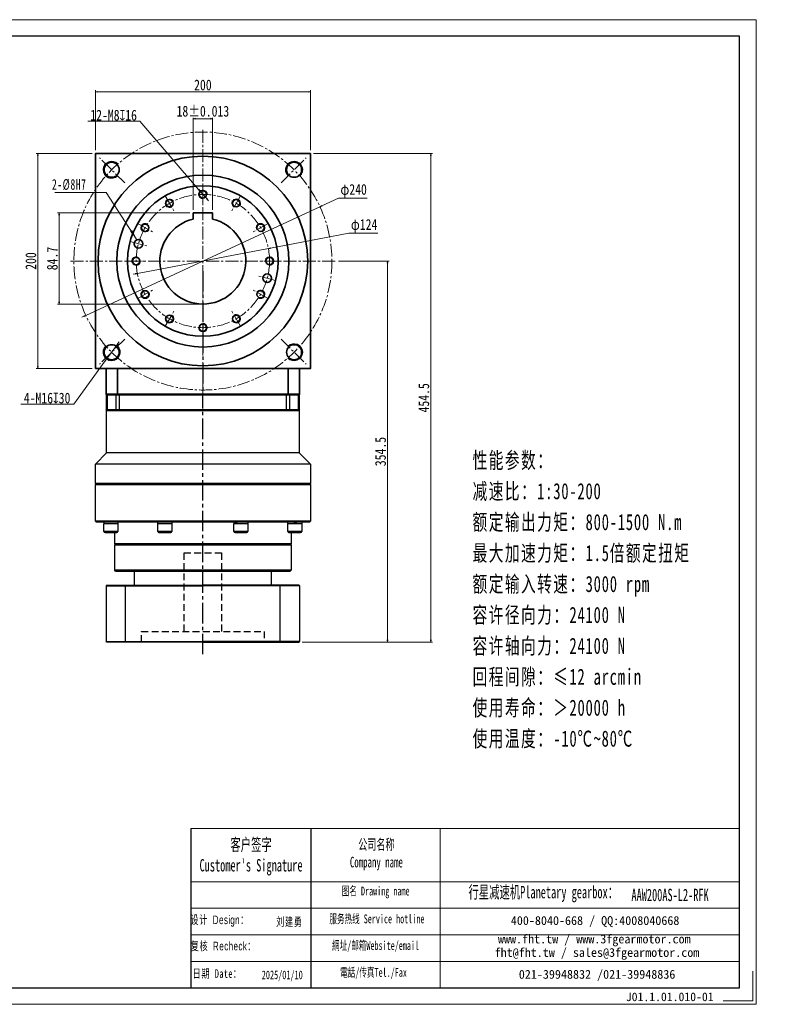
# Model space of a CAD drawing. Header units: millimetres. Extents: x -6 to 1305, y 0 to 916.
# Tile 3 of 3: x 610 to 1305, y 0 to 916. Entities that reach past the tile are written whole.
import ezdxf

# ---------------------------------------------------------------- set-up
doc = ezdxf.new("R2010")
doc.units = ezdxf.units.MM
for name, pattern in [('CENTER2', [28.575, 19.05, -3.175, 3.175, -3.175]), ('DASHED2', [9.525, 6.35, -3.175]), ('点画线', [18, 12, -2, 2, -2])]:
    doc.linetypes.add(name, pattern=pattern)
for name, color, linetype in [('1轮廓实线层', 7, 'Continuous'), ('3中心线层', 1, 'CENTER2'), ('4虚线层', 6, 'DASHED2'), ('6文字层', 3, 'Continuous'), ('7标注层', 4, 'Continuous')]:
    doc.layers.add(name, color=color, linetype=linetype)
for name, color, linetype, lineweight in [('SLD-0', 7, 'Continuous', 18), ('中心线层', 1, '点画线', 18), ('图框_外框线', 7, 'Continuous', 18), ('尺寸线层', 3, 'Continuous', 18), ('粗实线', 7, 'Continuous', 40), ('粗实线层', 7, 'Continuous', 35)]:
    doc.layers.add(name, color=color, linetype=linetype, lineweight=lineweight)
doc.styles.add('SLDTEXTSTYLE4', font='SimSun.ttf', dxfattribs={"width": 0.611111})
doc.styles.get("Standard").update_dxf_attribs({"font": 'SimSun.ttf'})
doc.styles.add('宋体', font='SimSun.ttf', dxfattribs={"width": 0.8})
doc.styles.add('标准', font='SimSun.ttf', dxfattribs={"width": 0.667})
doc.styles.add('样式 1', font='SimSun.ttf')
doc.dimstyles.new('A水平标注$0', dxfattribs={"dimtxt": 3.5, "dimasz": 2, "dimexe": 1.5, "dimexo": 3, "dimgap": 1.1, "dimtad": 1, "dimtoh": 1, "dimdec": 4, "dimdsep": 46, "dimtxsty": '宋体', "dimblk": 'OPEN', "dimcen": 3, "dimclrd": 3, "dimclre": 3, "dimclrt": 6, "dimadec": 0, "dimazin": 0, "dimtm": 1e-09, "dimtfac": 1, "dimtdec": 4, "dimtix": 1, "dimtmove": 0, "dimatfit": 3, "dimldrblk": 'OPEN', "dimfxl": 0, "dimlwd": 13, "dimlwe": 13, "dimarcsym": 0})
doc.dimstyles.new('D直径标注φ25', dxfattribs={"dimtxt": 3.5, "dimasz": 2, "dimexe": 1, "dimexo": 3, "dimtad": 1, "dimtoh": 1, "dimdec": 1, "dimdsep": 46, "dimtxsty": '宋体', "dimblk": 'OPEN', "dimcen": 3, "dimclrd": 3, "dimclre": 3, "dimclrt": 130, "dimadec": 0, "dimazin": 0, "dimtm": 1e-09, "dimtfac": 1, "dimtdec": 1, "dimtmove": 0, "dimatfit": 0, "dimldrblk": 'OPEN', "dimfxl": 0, "dimlwd": 13, "dimlwe": 13, "dimarcsym": 0})
doc.dimstyles.new('螺孔(M8-7H)', dxfattribs={"dimtxt": 3.5, "dimasz": 2, "dimexe": 1.25, "dimexo": 3, "dimtad": 1, "dimtoh": 1, "dimdec": 4, "dimdsep": 46, "dimtxsty": '宋体', "dimblk": 'OPEN', "dimcen": 3, "dimclrd": 3, "dimclre": 3, "dimclrt": 2, "dimadec": 0, "dimazin": 0, "dimtm": 1e-09, "dimtfac": 1, "dimtdec": 4, "dimtmove": 0, "dimatfit": 3, "dimldrblk": 'OPEN', "dimfxl": 0, "dimlwd": 9, "dimlwe": 9, "dimarcsym": 0})

# ---------------------------------------------------------------- blocks, each defined once
blk = doc.blocks.new('_Open')
at = {"color": 0, "linetype": 'ByBlock', "lineweight": -2}
for p, q in [((-1, 0.17), (0, 0)), ((-1, -0.17), (0, 0)), ((0, 0), (-1, 0))]:
    blk.add_line(p, q, dxfattribs=at)
blk = doc.blocks.new('*D28')
at = {"layer": 'Defpoints', "color": 0, "transparency": 16777216}
for p in [(880.58, 848.69), (680.58, 791.4), (880.58, 791.4)]:
    blk.add_point(p, dxfattribs=at)
at = {"layer": '尺寸线层', "color": 3, "lineweight": 13, "transparency": 16777216}
for p, q in [((680.58, 794.4), (680.58, 850.19)), ((682.58, 848.69), (878.58, 848.69)), ((880.58, 794.4), (880.58, 850.19))]:
    blk.add_line(p, q, dxfattribs=at)
at = {"layer": '尺寸线层', "color": 3, "lineweight": 13, "transparency": 16777216, "xscale": 2, "yscale": 2, "zscale": 2, "rotation": 180}
blk.add_blockref('_Open', (680.58, 848.69), dxfattribs=at)
at = {"layer": '尺寸线层', "color": 3, "lineweight": 13, "transparency": 16777216, "xscale": 2, "yscale": 2, "zscale": 2}
blk.add_blockref('_Open', (880.58, 848.69), dxfattribs=at)
at = {"layer": '尺寸线层', "color": 6, "transparency": 16777216, "insert": (780.58, 855.08), "char_height": 10, "attachment_point": 5, "style": '宋体', "bg_fill": 3, "box_fill_scale": 1.1, "bg_fill_color": 257, "bg_fill_transparency": 0}
blk.add_mtext('200', dxfattribs=at)
blk = doc.blocks.new('*D29')
at = {"layer": 'Defpoints', "color": 0, "transparency": 16777216}
for p in [(627.05, 791.4), (680.58, 791.4), (680.58, 591.4)]:
    blk.add_point(p, dxfattribs=at)
at = {"layer": '尺寸线层', "color": 3, "lineweight": 13, "transparency": 16777216}
for p, q in [((677.58, 791.4), (625.55, 791.4)), ((627.05, 593.4), (627.05, 789.4)), ((677.58, 591.4), (625.55, 591.4))]:
    blk.add_line(p, q, dxfattribs=at)
at = {"layer": '尺寸线层', "color": 3, "lineweight": 13, "transparency": 16777216, "xscale": 2, "yscale": 2, "zscale": 2}
for p, rotation in [((627.05, 791.4), 90), ((627.05, 591.4), 270)]:
    blk.add_blockref('_Open', p, dxfattribs=dict(at, rotation=rotation))
at = {"layer": '尺寸线层', "color": 6, "transparency": 16777216, "insert": (620.66, 691.4), "char_height": 10, "attachment_point": 5, "rotation": 90, "style": '宋体', "bg_fill": 3, "box_fill_scale": 1.1, "bg_fill_color": 257, "bg_fill_transparency": 0}
blk.add_mtext('200', dxfattribs=at)
blk = doc.blocks.new('*X7')
at = {"layer": '尺寸线层', "linetype": 'Continuous'}
blk.add_hatch(color=0, dxfattribs=at).paths.add_polyline_path([(42.08, -44.07), (35.64, -36.46), (37.71, -35.11)], flags=0)
at = {"layer": '尺寸线层', "color": 0}
for p, q in [((0, 0), (-34.44, 0)), ((13.31, 0), (0, 0)), ((0, 0), (0, 0))]:
    blk.add_line(p, q, dxfattribs=at)
at = {"layer": '尺寸线层', "color": 0, "linetype": 'Continuous'}
blk.add_line((42.08, -44.07), (13.31, 0), dxfattribs=at)
at = {"layer": '尺寸线层', "color": 0, "insert": (-4.95, 1.98), "char_height": 9.9, "width": 58.9895, "attachment_point": 9, "line_spacing_factor": 1.15057, "style": '标准'}
blk.add_mtext('\\T1.1;2-%%C8H7', dxfattribs=at)
blk = doc.blocks.new('*D30')
at = {"layer": 'Defpoints', "color": 0, "transparency": 16777216}
for p in [(841.48, 703.01), (719.67, 679.78)]:
    blk.add_point(p, dxfattribs=at)
at = {"layer": '尺寸线层', "color": 3, "lineweight": 13, "transparency": 16777216}
for p, q in [((916.33, 717.29), (843.44, 703.39)), ((943.26, 717.29), (916.33, 717.29)), ((719.67, 679.78), (841.48, 703.01)), ((717.71, 679.41), (715.74, 679.03))]:
    blk.add_line(p, q, dxfattribs=at)
at = {"layer": '尺寸线层', "color": 3, "lineweight": 13, "transparency": 16777216, "xscale": 2, "yscale": 2, "zscale": 2}
for p, rotation in [((841.48, 703.01), 190.7981094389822), ((719.67, 679.78), 10.7981094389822)]:
    blk.add_blockref('_Open', p, dxfattribs=dict(at, rotation=rotation))
at = {"layer": '尺寸线层', "color": 130, "transparency": 16777216, "insert": (930.54, 724.01), "char_height": 10, "attachment_point": 5, "style": '宋体', "bg_fill": 3, "box_fill_scale": 1.1, "bg_fill_color": 257, "bg_fill_transparency": 0}
blk.add_mtext('φ124', dxfattribs=at)
blk = doc.blocks.new('*D31')
at = {"layer": 'Defpoints', "color": 0, "transparency": 16777216}
for p in [(889.42, 741.93), (671.73, 640.87)]:
    blk.add_point(p, dxfattribs=at)
at = {"layer": '尺寸线层', "color": 3, "lineweight": 13, "transparency": 16777216}
for p, q in [((671.73, 640.87), (889.42, 741.93)), ((906.66, 749.93), (891.23, 742.77)), ((933.41, 749.93), (906.66, 749.93)), ((669.92, 640.03), (668.1, 639.18))]:
    blk.add_line(p, q, dxfattribs=at)
at = {"layer": '尺寸线层', "color": 3, "lineweight": 13, "transparency": 16777216, "xscale": 2, "yscale": 2, "zscale": 2}
for p, rotation in [((889.42, 741.93), 204.9021738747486), ((671.73, 640.87), 24.90217387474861)]:
    blk.add_blockref('_Open', p, dxfattribs=dict(at, rotation=rotation))
at = {"layer": '尺寸线层', "color": 130, "transparency": 16777216, "insert": (920.79, 756.65), "char_height": 10, "attachment_point": 5, "style": '宋体', "bg_fill": 3, "box_fill_scale": 1.1, "bg_fill_color": 257, "bg_fill_transparency": 0}
blk.add_mtext('φ240', dxfattribs=at)
blk = doc.blocks.new('*D32')
at = {"layer": 'Defpoints', "color": 0, "transparency": 16777216}
for p in [(771.58, 736.1), (789.58, 736.1)]:
    blk.add_point(p, dxfattribs=at)
at = {"layer": '尺寸线层', "color": 3, "lineweight": 13, "transparency": 16777216}
for p, q in [((771.58, 739.1), (771.58, 825.29)), ((789.58, 739.1), (789.58, 825.29)), ((787.58, 823.79), (773.58, 823.79))]:
    blk.add_line(p, q, dxfattribs=at)
at = {"layer": '尺寸线层', "color": 3, "lineweight": 13, "transparency": 16777216, "xscale": 2, "yscale": 2, "zscale": 2, "rotation": 180}
blk.add_blockref('_Open', (771.58, 823.79), dxfattribs=at)
at = {"layer": '尺寸线层', "color": 3, "lineweight": 13, "transparency": 16777216, "xscale": 2, "yscale": 2, "zscale": 2}
blk.add_blockref('_Open', (789.58, 823.79), dxfattribs=at)
at = {"layer": '尺寸线层', "color": 6, "transparency": 16777216, "insert": (780.58, 830.68), "char_height": 10, "attachment_point": 5, "style": '宋体', "bg_fill": 3, "box_fill_scale": 1.1, "bg_fill_color": 257, "bg_fill_transparency": 0}
blk.add_mtext('18%%P0.013', dxfattribs=at)
at = {"layer": 'Defpoints', "color": 0, "transparency": 16777216}
blk.add_point((771.58, 823.79), dxfattribs=at)
blk = doc.blocks.new('*D33')
at = {"layer": 'Defpoints', "color": 0, "transparency": 16777216}
for p in [(771.58, 736.1), (646.95, 651.4), (780.58, 651.4)]:
    blk.add_point(p, dxfattribs=at)
at = {"layer": '尺寸线层', "color": 3, "lineweight": 13, "transparency": 16777216}
for p, q in [((768.58, 736.1), (645.45, 736.1)), ((646.95, 734.1), (646.95, 653.4)), ((777.58, 651.4), (645.45, 651.4))]:
    blk.add_line(p, q, dxfattribs=at)
at = {"layer": '尺寸线层', "color": 3, "lineweight": 13, "transparency": 16777216, "xscale": 2, "yscale": 2, "zscale": 2}
for p, rotation in [((646.95, 736.1), 90), ((646.95, 651.4), 270)]:
    blk.add_blockref('_Open', p, dxfattribs=dict(at, rotation=rotation))
at = {"layer": '尺寸线层', "color": 6, "transparency": 16777216, "insert": (640.56, 693.75), "char_height": 10, "attachment_point": 5, "rotation": 90, "style": '宋体', "bg_fill": 3, "box_fill_scale": 1.1, "bg_fill_color": 257, "bg_fill_transparency": 0}
blk.add_mtext('84.7', dxfattribs=at)
blk = doc.blocks.new('*D34')
at = {"layer": 'Defpoints', "color": 0, "transparency": 16777216}
for p in [(880.58, 791.4), (992.62, 791.4), (870.08, 336.9)]:
    blk.add_point(p, dxfattribs=at)
at = {"layer": '尺寸线层', "color": 3, "lineweight": 13, "transparency": 16777216}
for p, q in [((883.58, 791.4), (994.12, 791.4)), ((992.62, 338.9), (992.62, 789.4)), ((873.08, 336.9), (994.12, 336.9))]:
    blk.add_line(p, q, dxfattribs=at)
at = {"layer": '尺寸线层', "color": 3, "lineweight": 13, "transparency": 16777216, "xscale": 2, "yscale": 2, "zscale": 2}
for p, rotation in [((992.62, 791.4), 90), ((992.62, 336.9), 270)]:
    blk.add_blockref('_Open', p, dxfattribs=dict(at, rotation=rotation))
at = {"layer": '尺寸线层', "color": 6, "transparency": 16777216, "insert": (986.12, 564.15), "char_height": 10, "attachment_point": 5, "rotation": 90, "style": '宋体', "bg_fill": 3, "box_fill_scale": 1.1, "bg_fill_color": 256, "bg_fill_true_color": 13158600, "bg_fill_transparency": 0}
blk.add_mtext('454.5', dxfattribs=at)
blk = doc.blocks.new('*D35')
at = {"layer": 'Defpoints', "color": 0, "transparency": 16777216}
for p in [(903.58, 691.4), (870.08, 336.9), (952.34, 336.9)]:
    blk.add_point(p, dxfattribs=at)
at = {"layer": '尺寸线层', "color": 3, "lineweight": 13, "transparency": 16777216}
for p, q in [((906.58, 691.4), (953.84, 691.4)), ((952.34, 689.4), (952.34, 338.9)), ((873.08, 336.9), (953.84, 336.9))]:
    blk.add_line(p, q, dxfattribs=at)
at = {"layer": '尺寸线层', "color": 3, "lineweight": 13, "transparency": 16777216, "xscale": 2, "yscale": 2, "zscale": 2}
for p, rotation in [((952.34, 691.4), 90), ((952.34, 336.9), 270)]:
    blk.add_blockref('_Open', p, dxfattribs=dict(at, rotation=rotation))
at = {"layer": '尺寸线层', "color": 6, "transparency": 16777216, "insert": (945.84, 514.15), "char_height": 10, "attachment_point": 5, "rotation": 90, "style": '宋体', "bg_fill": 3, "box_fill_scale": 1.1, "bg_fill_color": 256, "bg_fill_true_color": 13158600, "bg_fill_transparency": 0}
blk.add_mtext('354.5', dxfattribs=at)
blk = doc.blocks.new('*D36')
at = {"color": 3, "lineweight": 9, "transparency": 16777216}
for p, q in [((673.68, 821.4), (722.07, 821.4)), ((722.07, 821.4), (776.66, 757.95)), ((783.18, 750.36), (777.97, 756.43)), ((784.49, 748.85), (785.79, 747.33))]:
    blk.add_line(p, q, dxfattribs=at)
at = {"layer": 'Defpoints', "color": 0, "transparency": 16777216}
for p in [(777.97, 756.43), (783.18, 750.36)]:
    blk.add_point(p, dxfattribs=at)
at = {"color": 3, "lineweight": 9, "transparency": 16777216, "xscale": 2, "yscale": 2, "zscale": 2}
for p, rotation in [((777.97, 756.43), 310.7077275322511), ((783.18, 750.36), 130.7077275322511)]:
    blk.add_blockref('_Open', p, dxfattribs=dict(at, rotation=rotation))
at = {"color": 2, "transparency": 16777216, "insert": (697.56, 827), "char_height": 10, "attachment_point": 5, "style": '宋体'}
blk.add_mtext('12-M8{\\famgdt|b0|i0|c0|p0;x}{16}', dxfattribs=at)
blk = doc.blocks.new('*D37')
at = {"color": 3, "lineweight": 9, "transparency": 16777216}
for p, q in [((701.62, 614.62), (702.79, 616.24)), ((700.44, 613.01), (691.01, 600.08)), ((660.53, 558.29), (689.83, 598.46)), ((611.38, 558.29), (660.53, 558.29))]:
    blk.add_line(p, q, dxfattribs=at)
at = {"layer": 'Defpoints', "color": 0, "transparency": 16777216}
for p in [(700.44, 613.01), (691.01, 600.08)]:
    blk.add_point(p, dxfattribs=at)
at = {"color": 3, "lineweight": 9, "transparency": 16777216, "xscale": 2, "yscale": 2, "zscale": 2}
for p, rotation in [((700.44, 613.01), 233.8981029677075), ((691.01, 600.08), 53.8981029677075)]:
    blk.add_blockref('_Open', p, dxfattribs=dict(at, rotation=rotation))
at = {"color": 2, "transparency": 16777216, "insert": (635.7, 563.89), "char_height": 10, "attachment_point": 5, "style": '宋体'}
blk.add_mtext('4-M16{\\famgdt|b0|i0|c0|p0;x}{30}', dxfattribs=at)

msp = doc.modelspace()

# ---------------------------------------------------------------- linework, layer by layer
msp.add_line((881.035, 163.43919), (881.035, 15.39343))
at = {"layer": '1轮廓实线层', "linetype": 'Continuous', "lineweight": 30}
for p, q in [((690.57134, 566.89674), (691.07134, 567.39674)), ((690.57134, 566.89674), (691.87569, 566.89674)), ((690.57134, 566.89674), (690.57134, 552.89674)), ((692.24526, 567.39674), (691.07134, 567.39674)), ((691.87569, 566.89674), (692.24526, 567.39674)), ((691.87569, 566.89674), (699.74386, 566.89674)), ((691.87569, 552.89674), (691.87569, 566.89674)), ((700.08064, 567.39674), (692.24526, 567.39674)), ((699.74386, 566.89674), (700.08064, 567.39674)), ((699.74386, 566.89674), (703.11167, 566.89674)), ((699.74386, 566.89674), (699.74386, 552.89674)), ((703.11167, 567.39674), (700.08064, 567.39674)), ((858.03101, 567.39674), (703.11167, 567.39674)), ((703.11167, 566.89674), (703.11167, 567.39674)), ((703.11167, 566.89674), (858.03101, 566.89674)), ((703.11167, 552.89674), (703.11167, 566.89674)), ((861.06204, 567.39674), (858.03101, 567.39674)), ((858.03101, 566.89674), (858.03101, 567.39674)), ((858.03101, 566.89674), (861.39882, 566.89674)), ((858.03101, 566.89674), (858.03101, 552.89674)), ((861.39882, 566.89674), (861.06204, 567.39674)), ((861.39882, 552.89674), (861.39882, 566.89674)), ((691.87569, 552.89674), (690.57134, 552.89674)), ((691.07134, 552.39674), (690.57134, 552.89674)), ((691.07134, 512.89674), (691.07134, 552.39674)), ((691.07134, 552.39674), (692.24526, 552.39674)), ((699.74386, 552.89674), (691.87569, 552.89674)), ((692.24526, 552.39674), (691.87569, 552.89674)), ((692.24526, 552.39674), (700.08064, 552.39674)), ((703.11167, 552.89674), (699.74386, 552.89674)), ((700.08064, 552.39674), (699.74386, 552.89674)), ((700.08064, 552.39674), (703.11167, 552.39674)), ((858.03101, 552.89674), (703.11167, 552.89674)), ((703.11167, 552.39674), (703.11167, 552.89674)), ((703.11167, 552.39674), (780.57134, 552.39674)), ((780.57134, 552.39674), (858.03101, 552.39674)), ((861.39882, 552.89674), (858.03101, 552.89674)), ((858.03101, 552.39674), (858.03101, 552.89674)), ((858.03101, 552.39674), (861.06204, 552.39674)), ((861.06204, 552.39674), (861.39882, 552.89674)), ((680.57134, 502.39674), (691.07134, 512.89674)), ((680.57134, 484.39674), (680.57134, 502.39674)), ((681.07134, 483.89674), (680.57134, 484.39674)), ((780.57134, 484.39674), (680.57134, 484.39674)), ((680.57134, 483.39674), (681.07134, 483.89674)), ((680.57134, 449.39674), (680.57134, 483.39674)), ((680.57134, 483.39674), (780.57134, 483.39674)), ((780.57134, 483.89674), (681.07134, 483.89674)), ((681.07134, 448.89675), (680.57134, 449.39674)), ((688.67249, 446.79674), (688.67249, 448.89675)), ((701.55249, 448.89675), (701.55249, 446.79674)), ((738.73312, 448.43187), (738.73312, 448.89675)), ((751.61313, 448.89675), (751.61313, 446.79674)), ((809.52956, 446.79674), (809.52956, 448.89675)), ((822.40956, 448.89675), (822.40956, 446.79674)), ((859.5902, 446.79674), (859.5902, 448.89675)), ((688.61249, 439.79674), (688.61249, 446.79674)), ((696.79481, 446.79674), (688.61249, 446.79674)), ((696.79481, 439.79674), (688.61249, 439.79674)), ((701.61249, 446.79674), (696.79481, 446.79674)), ((701.61249, 439.79674), (696.79481, 439.79674)), ((701.61249, 446.79674), (701.61249, 439.79674)), ((738.67313, 439.79674), (738.67313, 446.79674)), ((750.80229, 446.79674), (738.67313, 446.79674)), ((750.80229, 439.79674), (738.67313, 439.79674)), ((751.67312, 446.79674), (750.80229, 446.79674)), ((751.67312, 439.79674), (750.80229, 439.79674)), ((751.67312, 446.79674), (751.67312, 439.79674)), ((809.46956, 439.79674), (809.46956, 446.79674)), ((822.46956, 446.79674), (809.46956, 446.79674)), ((822.46956, 439.79674), (809.46956, 439.79674)), ((822.46956, 446.79674), (822.46956, 439.79674)), ((859.5302, 439.79674), (859.5302, 446.79674)), ((689.61249, 438.79674), (696.53599, 438.79674)), ((696.53599, 438.79674), (700.61248, 438.79674)), ((698.57134, 428.39674), (698.57134, 438.79674)), ((739.67313, 438.79674), (749.93627, 438.79674)), ((749.93627, 438.79674), (750.67312, 438.79674)), ((810.46956, 438.79674), (821.46956, 438.79674)), ((862.57134, 438.79674), (862.57134, 428.39674)), ((699.07134, 427.89674), (698.57134, 428.39674)), ((862.57134, 428.39674), (698.57134, 428.39674)), ((698.57134, 427.39674), (699.07134, 427.89674)), ((698.57134, 403.69674), (698.57134, 427.39674)), ((698.57134, 427.39674), (862.57134, 427.39674)), ((699.07134, 427.89674), (862.07135, 427.89674)), ((862.57134, 428.39674), (862.07135, 427.89674)), ((862.07135, 427.89674), (862.57134, 427.39674)), ((862.57134, 427.39674), (862.57134, 403.69674)), ((699.37134, 402.89674), (698.57134, 403.69674)), ((780.57134, 403.69674), (698.57134, 403.69674)), ((862.57134, 403.69674), (780.57134, 403.69674)), ((862.57134, 403.69674), (861.77134, 402.89674)), ((699.37134, 402.89674), (780.57134, 402.89674)), ((702.07134, 402.79674), (713.07134, 402.79674)), ((717.07134, 389.89675), (717.07134, 402.89674)), ((738.57134, 402.79674), (749.57134, 402.79674)), ((780.57134, 402.89674), (861.77134, 402.89674)), ((811.57134, 402.79674), (822.57134, 402.79674)), ((844.07134, 402.89674), (844.07134, 389.89675)), ((848.07134, 402.79674), (859.07134, 402.79674)), ((691.07611, 389.89675), (690.57611, 389.39674)), ((690.57611, 389.39674), (690.57611, 337.39675)), ((708.57611, 389.39674), (708.75835, 389.89675)), ((708.57611, 337.39675), (708.57611, 389.39674)), ((852.57611, 389.39674), (852.39387, 389.89675)), ((852.57611, 337.39675), (852.57611, 389.39674)), ((691.07611, 336.89674), (690.57611, 337.39675)), ((780.57611, 336.89674), (691.07611, 336.89674)), ((708.57611, 337.39675), (708.75835, 336.89674)), ((852.57611, 337.39675), (852.39387, 336.89674))]:
    msp.add_line(p, q, dxfattribs=at)
at = {"layer": '1轮廓实线层'}
for p, q in [((690.57611, 389.39674), (780.57611, 389.39674)), ((691.07611, 389.89675), (780.57611, 389.89675)), ((690.57611, 337.39675), (780.57611, 337.39675))]:
    msp.add_line(p, q, dxfattribs=at)
at = {"layer": '1轮廓实线层', "linetype": 'Continuous', "lineweight": 30}
for centre, start, end in [((689.61249, 439.79674), 180, 270), ((700.61249, 439.79674), 270, 0), ((739.67313, 439.79674), 180, 270), ((750.67313, 439.79674), 270, 0), ((810.46956, 439.79674), 180, 270), ((821.46956, 439.79674), 270, 0), ((860.5302, 439.79674), 180, 270), ((702.07134, 403.79674), 244.15806724, 270), ((713.07134, 403.79674), 270, 295.84193276), ((738.57134, 403.79674), 244.15806724, 270), ((749.57134, 403.79674), 270, 295.84193276), ((811.57134, 403.79674), 244.15806724, 270), ((822.57134, 403.79674), 270, 295.84193276), ((848.07134, 403.79674), 244.15806724, 270), ((859.07134, 403.79674), 270, 295.84193276)]:
    msp.add_arc(centre, 1, start, end, dxfattribs=at)
at = {"layer": '1轮廓实线层', "linetype": 'Continuous', "lineweight": 30, "extrusion": (0, 0, -1)}
for centre, major_axis, ratio, start_param, end_param in [((745.17313, 448.89674), (0.40198, 11.152), 0.576348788, 4.555574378, 4.691617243), ((745.17313, 446.79674), (0.40198, 11.152), 0.576348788, 4.691617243, 4.881013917), ((815.96956, 448.89674), (5.36053, 11.01843), 0.323918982, 4.366689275, 4.556085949), ((815.96956, 446.79674), (5.36053, 11.01843), 0.323918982, 4.556085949, 4.745482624)]:
    msp.add_ellipse(centre, major_axis=major_axis, ratio=ratio, start_param=start_param, end_param=end_param, dxfattribs=at)
at = {"layer": '3中心线层'}
msp.add_line((780.57611, 325.68964), (780.57611, 567.39674), dxfattribs=at)
at = {"layer": '4虚线层'}
for p, q in [((763.07611, 419.89674), (798.07611, 419.89674)), ((763.07611, 346.89674), (763.07611, 419.89674)), ((798.07611, 346.89674), (798.07611, 419.89674)), ((723.42611, 346.89674), (837.72611, 346.89674)), ((723.42611, 336.89674), (723.42611, 346.89674)), ((837.72611, 346.89674), (837.72611, 336.89674))]:
    msp.add_line(p, q, dxfattribs=at)
at = {"layer": '7标注层', "color": 0}
msp.add_line((769.3576, 163.43919), (769.3576, 15.41874), dxfattribs=at)
at = {"layer": '中心线层'}
for p, q in [((780.57611, 567.39674), (780.57611, 814.39674)), ((707.8917, 764.08115), (684.51963, 787.45322)), ((853.26051, 764.08115), (876.63259, 787.45322)), ((780.57611, 761.39674), (780.57611, 744.50758)), ((745.57611, 752.01852), (754.02069, 737.39208)), ((815.57611, 752.01852), (807.13153, 737.39208)), ((719.95433, 726.39674), (734.58077, 717.95216)), ((841.19789, 726.39674), (826.57145, 717.95216)), ((712.9613, 709.51408), (729.27498, 705.14284)), ((657.57611, 691.39674), (903.57611, 691.39674)), ((710.57611, 691.39674), (727.46527, 691.39674)), ((850.57611, 691.39674), (833.68695, 691.39674)), ((848.19092, 673.27941), (831.87724, 677.65065)), ((719.95433, 656.39674), (734.58077, 664.84132)), ((841.19789, 656.39674), (826.57145, 664.84132)), ((745.57611, 630.77496), (754.02069, 645.40141)), ((815.57611, 630.77496), (807.13153, 645.40141)), ((780.57611, 621.39674), (780.57611, 638.2859)), ((707.8917, 618.71234), (684.51963, 595.34026)), ((853.26051, 618.71234), (876.63259, 595.34026)), ((780.57611, 567.39674), (780.57611, 593.13729))]:
    msp.add_line(p, q, dxfattribs=at)
for radius in [120, 62]:
    msp.add_circle((780.57611, 691.39674), radius, dxfattribs=at)
at = {"layer": '图框_外框线'}
for p, q in [((769.3576, 163.43919), (881.035, 163.43919)), ((881.035, 163.43919), (881.035, 15.41874)), ((881.035, 163.43919), (1279.75542, 163.43919)), ((1001.35989, 163.43919), (1001.35989, 15.41874)), ((769.3576, 114.04465), (881.035, 114.04465)), ((881.035, 114.04465), (1279.75542, 114.04465)), ((769.3576, 89.34738), (1279.75542, 89.34738)), ((769.3576, 64.65011), (1279.75542, 64.65011)), ((769.3576, 39.95284), (1279.75542, 39.95284))]:
    msp.add_line(p, q, dxfattribs=at)
at = {"layer": '图框_外框线', "color": 3}
msp.add_lwpolyline([(1292.09041, 30.83748), (1292.09041, 3.08375), (1264.33668, 3.08375)], dxfattribs=at)
at = {"layer": '粗实线', "color": 0}
msp.add_line((691.57611, 567.39674), (869.57611, 567.39674), dxfattribs=at)
at = {"layer": '粗实线层'}
for p, q in [((690.57611, 567.39674), (690.57611, 591.39674)), ((701.20357, 567.39674), (701.20357, 591.39674)), ((859.94865, 567.39674), (859.94865, 591.39674)), ((870.57611, 567.39674), (870.57611, 591.39674)), ((870.57611, 567.39674), (690.57611, 567.39674)), ((690.57611, 567.39674), (870.57611, 567.39674)), ((690.57611, 567.39674), (870.57611, 567.39674))]:
    msp.add_line(p, q, dxfattribs=at)
msp.add_lwpolyline([(680.57611, 591.39674), (680.57611, 791.39674), (880.57611, 791.39674), (880.57611, 591.39674)], close=True, dxfattribs=at)
for centre, radius in [((780.57611, 691.39674), 97.5), ((695.72329, 776.24956), 7), ((865.42892, 776.24956), 7), ((780.57611, 691.39674), 80), ((780.57611, 691.39674), 70), ((780.57611, 753.39674), 3.4), ((749.57611, 745.09032), 3.4), ((811.57611, 745.09032), 3.4), ((726.88253, 722.39674), 3.4), ((834.26968, 722.39674), 3.4), ((720.68871, 707.44352), 4), ((718.57611, 691.39674), 3.4), ((842.57611, 691.39674), 3.4), ((840.46351, 675.34996), 4), ((726.88253, 660.39674), 3.4), ((834.26968, 660.39674), 3.4), ((749.57611, 637.70317), 3.4), ((780.57611, 629.39674), 3.4), ((811.57611, 637.70317), 3.4), ((695.72329, 606.54393), 7), ((865.42892, 606.54393), 7)]:
    msp.add_circle(centre, radius, dxfattribs=at)
at = {"layer": '粗实线层', "lineweight": 18}
for centre, radius, start, end in [((695.72329, 776.24956), 8, 43.08978683, 315), ((865.42892, 776.24956), 8, 313.08978683, 225), ((780.57611, 753.39674), 4, 358.15142835, 270), ((749.57611, 745.09032), 4, 28.15142835, 300), ((811.57611, 745.09032), 4, 328.15142835, 240), ((726.88253, 722.39674), 4, 58.15142835, 330), ((834.26968, 722.39674), 4, 298.15142835, 210), ((718.57611, 691.39674), 4, 88.15142835, 360), ((842.57611, 691.39674), 4, 268.15142835, 180), ((726.88253, 660.39674), 4, 118.15142835, 30), ((834.26968, 660.39674), 4, 238.15142835, 150), ((749.57611, 637.70317), 4, 148.15142835, 60), ((811.57611, 637.70317), 4, 208.15142835, 120), ((780.57611, 629.39674), 4, 178.15142835, 90), ((865.42892, 606.54393), 8, 223.08978683, 135), ((695.72329, 606.54393), 8, 133.08978683, 45)]:
    msp.add_arc(centre, radius, start, end, dxfattribs=at)

# ---------------------------------------------------------------- texts
at = {"layer": '6文字层', "insert": (1173.97626, 10.96302), "char_height": 8, "width": 43.304423, "attachment_point": 1, "style": '样式 1'}
msp.add_mtext('J01.1.01.010-01', dxfattribs=at)
at = {"layer": 'SLD-0', "color": 1, "attachment_point": 2}
for s, insert, char_height, width, style in [("{\\fSimSun|b1|i0|c134|p2;客户签字\\PCustomer's Signature}", (825.38879, 154.30101), 11.5253929, 143.3770755, 'SLDTEXTSTYLE4'), ('{\\fSimSun|b1|i0|c134|p2;公司名称\\PCompany name}', (941.96059, 153.68919), 9.8789082, 127.9010159, 'SLDTEXTSTYLE4'), ('{\\fSimSun|b1|i0|c134|p2;图名 Drawing name}', (941.28532, 109.49206), 8.2324235, 105.2818652, 'SLDTEXTSTYLE4'), ('{\\fSimSun|b1|i0|c134|p2;  \\H1.1667x;行星减速机Planetary gearbox\\fSimSun|b0|i0|c134|p2;：}', (1093.0552, 110.12709), 9.8789082, 155.3719119, 'SLDTEXTSTYLE4'), ('\\pt57.62696;{\\fSimSun|b1|i0|c134|p2;\\C256;AAW200AS-L2-RFK}', (1215.10488, 107.5042), 11.5253929, 83.8758153, 'SLDTEXTSTYLE4'), ('{\\fSimSun|b0|i0|c134|p2;\\T1.1;设计 \\fArial|b0|i0|c0|p34;Design\\fSimSun|b0|i0|c134|p2;：}', (796.25814, 82.58247), 8, 112.2235078, '标准'), ('{\\fSimSun|b1|i0|c134|p2;服务热线 Service hotline}', (942.45273, 83.60537), 8.2324235, 117.2941119, 'SLDTEXTSTYLE4'), ('{\\fSimSun|b0|i0|c134|p2;\\T1.1;刘建勇}', (861.10906, 80.73198), 8, 31.9717109, '标准'), ('{\\fSimSun|b0|i0|c134|p2;\\T1.1;复核 \\fArial|b0|i0|c0|p34;Recheck\\fSimSun|b0|i0|c134|p2;：}', (799.70131, 58.17052), 8, 117.6738026, '标准'), ('{\\fSimSun|b1|i0|c134|p2;網址/邮箱Website/email}', (941.17087, 58.80237), 8.2324235, 122.0921303, 'SLDTEXTSTYLE4'), ('{\\T1.1;日期 Date：}', (793.87197, 32.59582), 8, 103.6217389, '标准'), ('2025/01/10', (854.42203, 31.3848), 8, 31.9717109, '标准'), ('{\\fSimSun|b1|i0|c134|p2;電話/传真Tel./Fax}', (939.32643, 33.80599), 8.2324235, 123.5605408, 'SLDTEXTSTYLE4')]:
    msp.add_mtext(s, dxfattribs=dict(at, insert=insert, char_height=char_height, width=width, style=style))
at = {"layer": 'SLD-0', "color": 1, "char_height": 8.2324235, "attachment_point": 2}
for s, insert, width in [('{\\fSimSun|b1|i0|c134|p2;400-8040-668 / QQ:4008040668}', (1145.38509, 82.03235), 239.6903785), ('{\\fSimSun|b1|i0|c134|p2;www.fht.tw / www.3fgearmotor.com }', (1144.62601, 64.88532), 239.9602036), ('\\pt98.78908;{\\fSimSun|b1|i0|c134|p2;fht@fht.tw / sales@3fgearmotor.com }', (1147.13492, 52.34952), 239.9602036), ('{\\fSimSun|b1|i0|c134|p2;021-39948832 /021-39948836 }', (1147.22101, 32.00603), 183.2277678)]:
    msp.add_mtext(s, dxfattribs=dict(at, insert=insert, width=width))
at = {"layer": '尺寸线层', "insert": (1031.43678, 513.59487), "char_height": 15, "width": 305.9264819, "attachment_point": 1, "line_spacing_factor": 1.15057, "style": '标准'}
msp.add_mtext('{\\T1.1;性能参数：\\P减速比：1:30-200\\P额定输出力矩：800-1500 N.m\\P最大加速力矩：1.5倍额定扭矩\\P额定输入转速：3000 rpm\\P容许径向力：24100 N\\P容许轴向力：24100 N\\P回程间隙：≤12 arcmin\\P使用寿命：＞20000 h\\P使用温度：-10℃~80℃}', dxfattribs=at)

# ---------------------------------------------------------------- next in the draw order: dimensions: what is measured, and where the dimension line sits
at = {"layer": '尺寸线层'}
dim = msp.add_linear_dim(base=(880.57611, 848.68713), p1=(680.57611, 791.39674), p2=(880.57611, 791.39674), dimstyle='A水平标注$0', override={"dimtxt": 10, "dimgap": 1.5, "dimblk": 'Open', "dimtfill": 1, "dimtfillclr": 256}, dxfattribs=at)
dim.commit()
dim.dimension.update_dxf_attribs({"geometry": '*D28', "text_midpoint": (780.57611, 848.68713), "dimtype": 160})

# ---------------------------------------------------------------- next in the draw order: dimensions: what is measured, and where the dimension line sits
dim = msp.add_linear_dim(base=(627.05234, 791.39674), p1=(680.57611, 591.39674), p2=(680.57611, 791.39674), angle=90, dimstyle='A水平标注$0', override={"dimtxt": 10, "dimgap": 1.5, "dimblk": 'Open', "dimtfill": 1, "dimtfillclr": 256}, dxfattribs=at)
dim.commit()
dim.dimension.update_dxf_attribs({"geometry": '*D29', "text_midpoint": (627.05234, 691.39674), "dimtype": 160})

# ---------------------------------------------------------------- next in the draw order: block references
msp.add_blockref('*X7', (677.21561, 755.26775), dxfattribs=at)

# ---------------------------------------------------------------- next in the draw order: dimensions: what is measured, and where the dimension line sits
dim = msp.add_diameter_dim_2p(p1=(700.43708, 613.00769), p2=(691.00951, 600.08017), text='4-M<>{\\famgdt|b0|i0|c0|p0;x}{30}', dimstyle='螺孔(M8-7H)', override={"dimtxt": 10, "dimgap": 0.5, "dimtad": 1, "dimtih": 0, "dimtoh": 1, "dimdec": 4, "dimlfac": 1, "dimpost": '<>', "dimcen": 0, "dimse1": 0, "dimse2": 0, "dimsd1": 0, "dimsd2": 0, "dimtix": 0, "dimtofl": 1, "dimatfit": 3, "dimtvp": 0.1, "dimtfill": 0})
dim.commit()
dim.dimension.update_dxf_attribs({"geometry": '*D37', "text_midpoint": (635.70279, 558.28501), "dimtype": 163})

# ---------------------------------------------------------------- next in the draw order: dimensions: what is measured, and where the dimension line sits
dim = msp.add_diameter_dim_2p(p1=(719.67392, 679.78111), p2=(841.4783, 703.01238), dimstyle='D直径标注φ25', override={"dimtxt": 10, "dimgap": 1.5, "dimpost": 'φ<>'}, dxfattribs=at)
dim.commit()
dim.dimension.update_dxf_attribs({"geometry": '*D30', "text_midpoint": (916.32623, 717.28782), "dimtype": 163})

# ---------------------------------------------------------------- next in the draw order: dimensions: what is measured, and where the dimension line sits
dim = msp.add_diameter_dim_2p(p1=(671.73274, 640.86832), p2=(889.41947, 741.92517), dimstyle='D直径标注φ25', override={"dimtxt": 10, "dimgap": 1.5, "dimpost": 'φ<>'}, dxfattribs=at)
dim.commit()
dim.dimension.update_dxf_attribs({"geometry": '*D31', "text_midpoint": (920.78706, 749.92938), "dimtype": 163})

# ---------------------------------------------------------------- next in the draw order: linework, layer by layer
at = {"layer": '粗实线层'}
for p, q in [((789.57611, 736.09674), (771.57611, 736.09674)), ((771.57611, 736.09674), (771.57611, 730.37109)), ((789.57611, 736.09674), (789.57611, 730.37109))]:
    msp.add_line(p, q, dxfattribs=at)
msp.add_arc((780.57611, 691.39674), 40, 103.00287816, 76.99712184, dxfattribs=at)

# ---------------------------------------------------------------- next in the draw order: dimensions: what is measured, and where the dimension line sits
at = {"layer": '尺寸线层'}
dim = msp.add_linear_dim(base=(771.57611, 823.78677), p1=(789.57611, 736.09674), p2=(771.57611, 736.09674), text='18%%P0.013', dimstyle='A水平标注$0', override={"dimtxt": 10, "dimgap": 1.5, "dimblk": 'Open', "dimtfill": 1, "dimtfillclr": 256}, dxfattribs=at)
dim.commit()
dim.dimension.update_dxf_attribs({"geometry": '*D32', "text_midpoint": (780.57611, 823.78677), "dimtype": 160})

# ---------------------------------------------------------------- next in the draw order: dimensions: what is measured, and where the dimension line sits
dim = msp.add_diameter_dim_2p(p1=(783.18491, 750.36456), p2=(777.96731, 756.42893), text='12-M<>{\\famgdt|b0|i0|c0|p0;x}{16}', dimstyle='螺孔(M8-7H)', override={"dimtxt": 10, "dimgap": 0.5, "dimtad": 1, "dimtih": 0, "dimtoh": 1, "dimdec": 4, "dimlfac": 1, "dimpost": '<>', "dimcen": 0, "dimse1": 0, "dimse2": 0, "dimsd1": 0, "dimsd2": 0, "dimtix": 0, "dimtofl": 1, "dimatfit": 3, "dimtvp": 0.1, "dimtfill": 0})
dim.commit()
dim.dimension.update_dxf_attribs({"geometry": '*D36', "text_midpoint": (697.56326, 821.3997), "dimtype": 163})
dim = msp.add_linear_dim(base=(646.95232, 651.39674), p1=(771.57611, 736.09674), p2=(780.57611, 651.39674), angle=270, dimstyle='A水平标注$0', override={"dimtxt": 10, "dimgap": 1.5, "dimblk": 'Open', "dimtfill": 1, "dimtfillclr": 256}, dxfattribs=at)
dim.commit()
dim.dimension.update_dxf_attribs({"geometry": '*D33', "text_midpoint": (646.95232, 693.74674), "dimtype": 160})

# ---------------------------------------------------------------- next in the draw order: linework, layer by layer
at = {"layer": '3中心线层'}
msp.add_line((780.57611, 682.10095), (780.57611, 567.39674), dxfattribs=at)
at = {"layer": '图框_外框线', "color": 3}
msp.add_lwpolyline([(0, 0), (1295.17416, 0), (1295.17416, 915.87316), (0, 915.87316)], close=True, dxfattribs=at)
at = {"layer": '图框_外框线', "color": 3, "lineweight": 25}
msp.add_lwpolyline([(77.0937, 15.41874), (1279.75542, 15.41874), (1279.75542, 900.45442), (77.0937, 900.45442)], close=True, dxfattribs=at)

# ---------------------------------------------------------------- next in the draw order: dimensions: what is measured, and where the dimension line sits
at = {"layer": '尺寸线层'}
dim = msp.add_linear_dim(base=(992.61705, 791.39674), p1=(870.07611, 336.89674), p2=(880.57611, 791.39674), angle=90, dimstyle='A水平标注$0', override={"dimtxt": 10, "dimgap": 1.5}, dxfattribs=at)
dim.commit()
dim.dimension.update_dxf_attribs({"geometry": '*D34', "text_midpoint": (986.11705, 564.14674)})

# ---------------------------------------------------------------- next in the draw order: dimensions: what is measured, and where the dimension line sits
dim = msp.add_linear_dim(base=(952.34354, 336.89674), p1=(903.57611, 691.39674), p2=(870.07611, 336.89674), angle=90, dimstyle='A水平标注$0', override={"dimtxt": 10, "dimgap": 1.5}, dxfattribs=at)
dim.commit()
dim.dimension.update_dxf_attribs({"geometry": '*D35', "text_midpoint": (945.84354, 514.14674)})

# ---------------------------------------------------------------- next in the draw order: linework, layer by layer
at = {"layer": '1轮廓实线层', "linetype": 'Continuous', "lineweight": 30}
for p, q in [((868.89743, 567.39674), (861.06204, 567.39674)), ((861.39882, 566.89674), (869.267, 566.89674)), ((869.267, 566.89674), (868.89743, 567.39674)), ((870.07134, 567.39674), (868.89743, 567.39674)), ((869.267, 566.89674), (869.267, 552.89674)), ((869.267, 566.89674), (870.57134, 566.89674)), ((870.07134, 567.39674), (870.57134, 566.89674)), ((870.57134, 552.89674), (870.57134, 566.89674)), ((861.06204, 552.39674), (868.89743, 552.39674)), ((869.267, 552.89674), (861.39882, 552.89674)), ((868.89743, 552.39674), (869.267, 552.89674)), ((868.89743, 552.39674), (870.07134, 552.39674)), ((870.57134, 552.89674), (869.267, 552.89674)), ((870.57134, 552.89674), (870.07134, 552.39674)), ((870.07134, 552.39674), (870.07134, 512.89674)), ((870.07134, 512.89674), (691.07134, 512.89674)), ((870.07134, 512.89674), (880.57135, 502.39674)), ((880.57135, 502.39674), (680.57134, 502.39674)), ((880.57135, 502.39674), (880.57135, 484.39674)), ((880.57135, 484.39674), (780.57134, 484.39674)), ((880.07134, 483.89674), (780.57134, 483.89674)), ((780.57134, 483.39674), (880.57135, 483.39674)), ((880.57135, 484.39674), (880.07134, 483.89674)), ((880.07134, 483.89674), (880.57135, 483.39674)), ((880.57135, 483.39674), (880.57135, 449.39674)), ((880.57135, 449.39674), (680.57134, 449.39674)), ((681.07134, 448.89675), (880.07134, 448.89675)), ((872.4702, 448.89675), (872.4702, 446.79674)), ((880.57135, 449.39674), (880.07134, 448.89675)), ((872.5302, 446.79674), (859.5302, 446.79674)), ((872.5302, 439.79674), (859.5302, 439.79674)), ((872.5302, 446.79674), (872.5302, 439.79674)), ((860.5302, 438.79674), (871.5302, 438.79674)), ((870.07611, 389.89675), (870.57611, 389.39674)), ((870.57611, 389.39674), (870.57611, 337.39675)), ((780.57611, 336.89674), (870.07611, 336.89674)), ((870.07611, 336.89674), (870.57611, 337.39675))]:
    msp.add_line(p, q, dxfattribs=at)
at = {"layer": '1轮廓实线层'}
for p, q in [((870.07611, 389.89675), (780.57611, 389.89675)), ((870.57611, 389.39674), (780.57611, 389.39674)), ((870.57611, 337.39675), (780.57611, 337.39675))]:
    msp.add_line(p, q, dxfattribs=at)
at = {"layer": '1轮廓实线层', "linetype": 'Continuous', "lineweight": 30}
msp.add_arc((871.5302, 439.79674), 1, 270, 0, dxfattribs=at)
at = {"layer": '1轮廓实线层', "linetype": 'Continuous', "lineweight": 30, "extrusion": (0, 0, -1)}
for centre, major_axis, start_param, end_param in [((866.0302, 448.89674), (6.43685, 11.1538), 1.560378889, 1.749775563), ((866.0302, 446.79674), (4.33788, 7.51669), 1.277248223, 1.560378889), ((866.0302, 446.79674), (6.43685, 11.1538), 1.370982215, 1.560378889)]:
    msp.add_ellipse(centre, major_axis=major_axis, ratio=0.01805203, start_param=start_param, end_param=end_param, dxfattribs=at)

doc.saveas('drawing.dxf')
